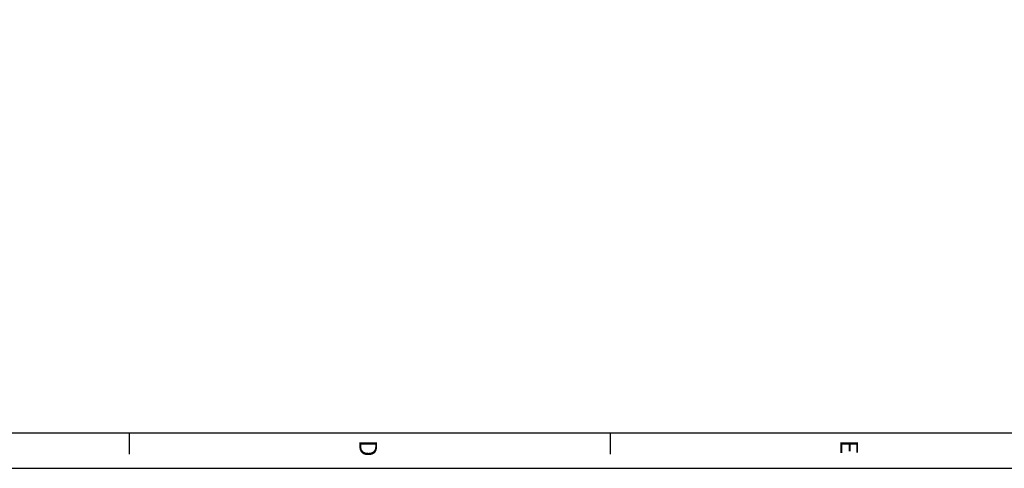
# Model space of a CAD drawing. Extents: x 2651 to 11825, y -3833 to 1075.
# Tile 164 of 256: x 3105 to 3439, y -293 to -141. Entities that reach past the tile are written whole.
import ezdxf

# ---------------------------------------------------------------- set-up
doc = ezdxf.new("R2010")
doc.units = 0
doc.header["$LTSCALE"] = 10
doc.layers.get('0').update_dxf_attribs({"linetype": 'CONTINUOUS'})
doc.layers.add('BOX', color=4, linetype='CONTINUOUS')
doc.layers.add('PART', color=7, linetype='CONTINUOUS')
doc.styles.get("Standard").update_dxf_attribs({"font": 'romans.shx'})

# ---------------------------------------------------------------- blocks, each defined once
blk = doc.blocks.new('FDSFG')
at = {"color": 4}
for p, q in [((2354.35, 124.01), (2354.35, 130.01)), ((2490.35, 124.01), (2490.35, 130.01))]:
    blk.add_line(p, q, dxfattribs=at)
at = {"layer": 'BOX', "color": 3}
for points in [[(1944.35, 1260.01), (1944.35, 120.01), (2764.35, 120.01), (2764.35, 1260.01)], [(1954.35, 1250.01), (1954.35, 130.01), (2754.35, 130.01), (2754.35, 1250.01)]]:
    blk.add_lwpolyline(points, close=True, dxfattribs=at)
at = {"color": 4, "char_height": 5, "attachment_point": 1, "rotation": 270}
for s, insert in [('{\\fArial|b1|i0|c0|p34;\\C6;D}', (2424.35, 128.01)), ('{\\fArial|b1|i0|c0|p34;\\C6;E}', (2560.35, 128.01))]:
    blk.add_mtext_dynamic_manual_height_columns(s, width=6, gutter_width=12.5, heights=[0], dxfattribs=dict(at, insert=insert))

msp = doc.modelspace()

# ---------------------------------------------------------------- block references
at = {"layer": 'PART', "xscale": 1.2, "yscale": 1.2, "zscale": 1.2}
msp.add_blockref('FDSFG', (317.462, -437.37), dxfattribs=at)

doc.saveas('drawing.dxf')
